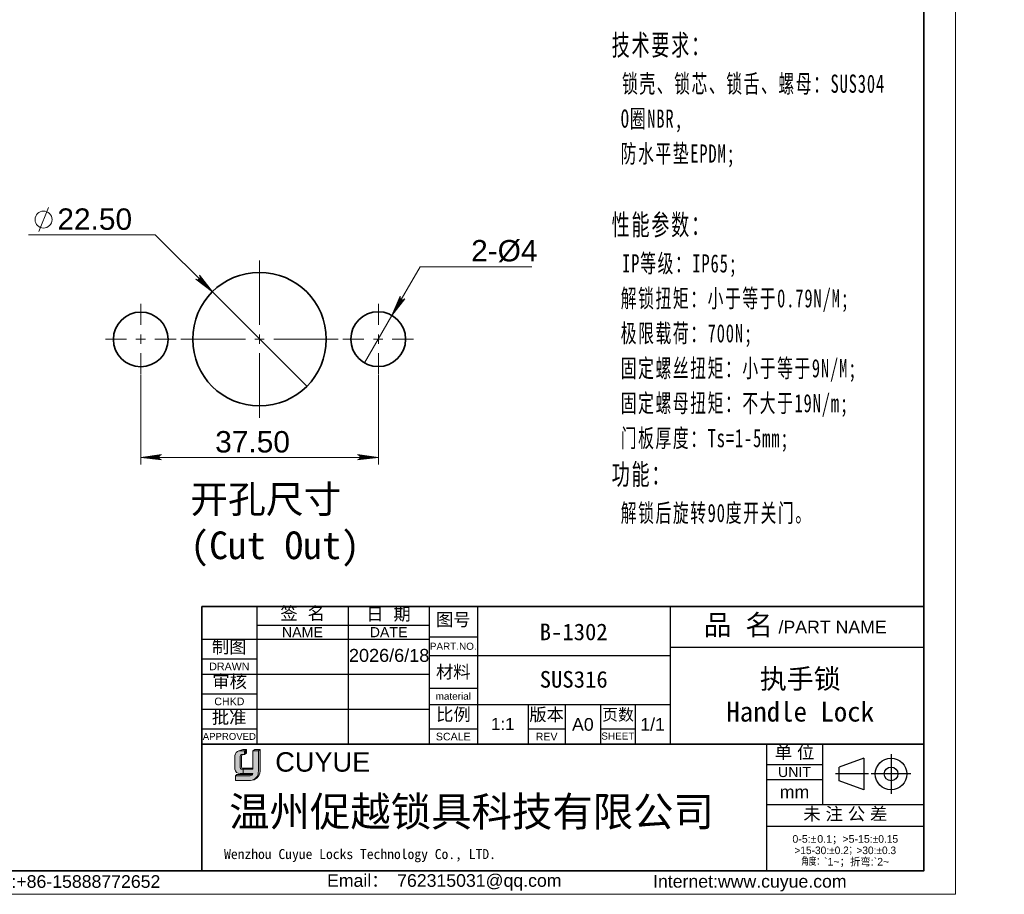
# Model space of a CAD drawing. Header units: millimetres. Extents: x 1769 to 2159, y 1684 to 1953.
# Tile 5 of 9: x 1960 to 2159, y 1684 to 1861. Entities that reach past the tile are written whole.
import ezdxf

# ---------------------------------------------------------------- set-up
doc = ezdxf.new("R2010")
doc.units = ezdxf.units.MM
for name, color, linetype, lineweight in [('0007', 7, 'Continuous', 5), ('实线层', 7, 'Continuous', 25), ('尺寸线层', 3, 'Continuous', 18), ('粗实线层', 7, 'Continuous', 35), ('细实线层', 3, 'Continuous', 18)]:
    doc.layers.add(name, color=color, linetype=linetype, lineweight=lineweight)
for name, color, linetype in [('PDF2_几何图形', 7, 'Continuous'), ('PDF2_实体填充', 7, 'Continuous'), ('PDF2_文字', 7, 'Continuous')]:
    doc.layers.add(name, color=color, linetype=linetype)
doc.styles.add('ARIAL', font='arial.ttf')
doc.styles.add('PDF Arial', font='arial.ttf')
doc.styles.get("Standard").update_dxf_attribs({"font": 'arial.ttf'})
doc.styles.add('TEXTSTYLE_2', font='arial.ttf')
doc.styles.add('TEXTSTYLE_3', font='arial.ttf')
doc.styles.add('TEXTSTYLE_4', font='arial.ttf')
doc.styles.add('标准', font='txt', dxfattribs={"width": 0.667})

msp = doc.modelspace()

# ---------------------------------------------------------------- hatches: boundary and pattern name
at = {"layer": '实线层'}
h = msp.add_hatch(color=30, dxfattribs=at)
edge = h.paths.add_edge_path(flags=0)
edge.add_arc((2005.034259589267, 1711.982989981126), 0.3658501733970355, 103.89623382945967, 180.1196323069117, ccw=False)
edge.add_line((2004.946395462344, 1712.338132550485), (2005.518422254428, 1712.338132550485))
edge.add_line((2005.518422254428, 1712.338132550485), (2005.518422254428, 1713.120903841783))
edge.add_line((2005.518422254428, 1713.120903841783), (2004.368836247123, 1713.120903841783))
edge.add_arc((2004.729041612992, 1712.04127228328), 1.138135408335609, 108.4506221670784, 173.4013944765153)
edge.add_line((2003.598445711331, 1712.172058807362), (2003.598445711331, 1709.407717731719))
edge.add_arc((2004.572315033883, 1709.498444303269), 0.9780862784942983, 185.3223660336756, 272.7233690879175)
edge.add_line((2004.618787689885, 1708.521462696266), (2005.23166471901, 1708.521462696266))
edge.add_line((2005.231664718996, 1708.521462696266), (2005.231664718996, 1709.407717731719))
edge.add_line((2005.231664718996, 1709.407717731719), (2004.955768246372, 1709.407717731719))
edge.add_arc((2004.932762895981, 1709.671288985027), 0.2645733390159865, 177.6597996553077, 274.98831874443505, ccw=False)
edge.add_line((2004.668410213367, 1709.682092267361), (2004.668410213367, 1711.982226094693))
h = msp.add_hatch(color=256, dxfattribs=at)
h.paths.add_polyline_path([(2005.204935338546, 1713.35372875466), (2004.368836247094, 1713.120903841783), (2005.518422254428, 1713.120903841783), (2005.913792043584, 1713.35372875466)], flags=0)
h.paths.add_polyline_path([(2007.202288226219, 1713.120903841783), (2008.322235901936, 1713.120903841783), (2008.651377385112, 1713.35372875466), (2007.615123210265, 1713.35372875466)], flags=0)
h = msp.add_hatch(color=256, dxfattribs=at)
edge = h.paths.add_edge_path(flags=0)
edge.add_line((2004.932245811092, 1709.841264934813), (2004.932245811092, 1711.982226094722))
edge.add_arc((2005.298095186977, 1711.982989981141), 0.3658501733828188, 103.89623382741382, 180.1196323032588, ccw=False)
edge.add_line((2005.210231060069, 1712.338132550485), (2004.946395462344, 1712.338132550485))
edge.add_arc((2005.034259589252, 1711.982989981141), 0.3658501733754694, 103.8962338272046, 180.1196323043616)
edge.add_line((2004.668410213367, 1711.982226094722), (2004.668410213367, 1709.682092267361))
edge.add_arc((2004.932762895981, 1709.671288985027), 0.264573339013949, 177.6597996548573, 274.9883187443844)
edge.add_line((2004.955768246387, 1709.407717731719), (2007.202288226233, 1709.407717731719))
edge.add_line((2007.202288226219, 1709.407717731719), (2007.202288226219, 1709.630437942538))
edge.add_line((2007.202288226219, 1709.630437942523), (2005.101098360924, 1709.630437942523))
edge.add_arc((2005.140118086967, 1709.834720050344), 0.2079752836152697, 178.1966309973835, 259.1862447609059, ccw=False)
msp.add_hatch(color=256, dxfattribs=at).paths.add_polyline_path([(2005.518422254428, 1712.338132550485), (2005.913792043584, 1712.638545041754), (2005.913792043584, 1713.35372875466), (2005.518422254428, 1713.120903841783)], flags=0)
h = msp.add_hatch(color=256, dxfattribs=at)
edge = h.paths.add_edge_path(flags=0)
edge.add_line((2008.651377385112, 1713.35372875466), (2008.322235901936, 1713.120903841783))
edge.add_line((2008.322235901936, 1713.120903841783), (2008.322235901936, 1709.016500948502))
edge.add_arc((2006.464609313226, 1708.944047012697), 1.859039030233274, -71.74154242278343, 2.2336036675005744, ccw=False)
edge.add_arc((2006.739030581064, 1709.066648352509), 1.913004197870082, 279.2658368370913, 358.4978790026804)
edge.add_line((2008.651377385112, 1709.016500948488), (2008.651377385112, 1713.35372875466))
h = msp.add_hatch(color=256, dxfattribs=at)
edge = h.paths.add_edge_path(flags=0)
edge.add_line((2003.957638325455, 1708.310860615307), (2003.722151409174, 1708.051699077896))
edge.add_line((2003.722151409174, 1708.05169907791), (2006.643697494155, 1708.05169907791))
edge.add_arc((2006.536660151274, 1708.745964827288), 0.7024684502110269, 278.7644802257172, 323.8869948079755)
edge.add_line((2007.104153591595, 1708.331944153), (2003.957638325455, 1708.310860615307))
at = {"layer": '尺寸线层'}
h = msp.add_hatch(color=179, dxfattribs=at)
edge = h.paths.add_edge_path(flags=0)
edge.add_line((2008.322235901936, 1713.120903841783), (2007.202288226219, 1713.120903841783))
edge.add_line((2007.202288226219, 1713.120903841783), (2007.202288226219, 1709.407717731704))
edge.add_line((2007.202288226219, 1709.407717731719), (2005.231664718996, 1709.407717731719))
edge.add_line((2005.231664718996, 1709.407717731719), (2005.231664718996, 1708.521462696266))
edge.add_line((2005.231664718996, 1708.521462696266), (2007.202288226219, 1708.521462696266))
edge.add_arc((2006.536660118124, 1708.745964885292), 0.7024685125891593, 278.7644821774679, 341.36184450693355, ccw=False)
edge.add_line((2006.643697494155, 1708.05169907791), (2003.722151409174, 1708.05169907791))
edge.add_line((2003.722151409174, 1708.05169907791), (2003.722151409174, 1707.153919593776))
edge.add_line((2003.722151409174, 1707.153919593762), (2006.706568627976, 1707.153919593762))
edge.add_arc((2006.739030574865, 1709.066647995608), 1.913003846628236, 269.0276957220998, 279.2658387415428)
edge.add_arc((2006.464609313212, 1708.944047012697), 1.85903903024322, 288.258457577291, 362.2336036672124)
edge.add_line((2008.322235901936, 1709.016500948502), (2008.322235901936, 1713.120903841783))

# ---------------------------------------------------------------- linework, layer by layer
for p, q in [((1996.93133098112, 1742.238329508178), (1996.93133098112, 1714.820508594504)), ((2007.991570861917, 1742.236406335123), (2007.991570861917, 1714.483897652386)), ((2026.424971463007, 1742.236406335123), (2026.424971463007, 1714.483897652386)), ((2042.809262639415, 1742.260077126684), (2042.809262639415, 1714.405160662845)), ((2042.81021644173, 1742.236406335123), (2042.81021644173, 1714.483897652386)), ((2052.538001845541, 1742.260077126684), (2052.538001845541, 1714.405160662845)), ((2091.449370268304, 1742.237473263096), (2091.449370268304, 1714.382556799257)), ((2091.452958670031, 1742.260077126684), (2091.452958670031, 1714.405160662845)), ((2007.991570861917, 1738.44731843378), (2042.81021644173, 1738.44731843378)), ((1996.93153050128, 1735.682308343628), (2042.81021644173, 1735.682308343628)), ((2042.809262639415, 1736.115610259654), (2052.538001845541, 1736.115610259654)), ((2091.449370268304, 1734.044850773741), (2142.688892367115, 1734.044850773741)), ((1996.93153050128, 1731.688404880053), (2007.991570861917, 1731.688404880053)), ((2042.809262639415, 1732.326522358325), (2091.452958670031, 1732.326522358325)), ((1996.93153050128, 1728.616171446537), (2042.81021644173, 1728.616171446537)), ((2042.809262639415, 1725.77242436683), (2052.538001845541, 1725.77242436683)), ((1996.93153050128, 1724.622267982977), (2007.991570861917, 1724.622267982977)), ((2042.809262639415, 1722.495375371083), (2091.452958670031, 1722.495375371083)), ((2062.778779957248, 1722.495375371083), (2062.778779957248, 1714.405160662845)), ((2070.254547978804, 1722.495375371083), (2070.254547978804, 1714.405160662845)), ((2077.423092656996, 1722.495375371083), (2077.423092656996, 1714.405160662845)), ((2084.386821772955, 1722.495375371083), (2084.386821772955, 1714.405160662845)), ((1996.93153050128, 1721.550034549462), (2042.81021644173, 1721.550034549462)), ((1996.93153050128, 1717.556131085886), (2007.991570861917, 1717.556131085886)), ((2042.809262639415, 1717.579801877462), (2052.538001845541, 1717.579801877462)), ((2062.778779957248, 1717.579801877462), (2070.254547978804, 1717.579801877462)), ((2077.423092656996, 1717.579801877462), (2084.386821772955, 1717.579801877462)), ((2091.449370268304, 1714.405160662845), (2091.452958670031, 1714.405160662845)), ((2110.942579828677, 1714.483897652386), (2110.942579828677, 1688.984810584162)), ((2110.942679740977, 1714.475682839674), (2110.942679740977, 1688.874187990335)), ((2122.207535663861, 1714.475682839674), (2122.207535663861, 1702.28915688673)), ((2136.077105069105, 1712.459628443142), (2136.077105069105, 1704.439427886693)), ((2110.942679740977, 1710.379371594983), (2122.207535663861, 1710.379371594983)), ((2130.592135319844, 1711.638818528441), (2125.588003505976, 1709.826722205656)), ((2125.588003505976, 1707.072334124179), (2125.588003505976, 1709.826722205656)), ((2130.592135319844, 1711.638818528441), (2130.592135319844, 1705.260237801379)), ((2131.498456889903, 1708.44952816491), (2124.879650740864, 1708.44952816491)), ((2140.087205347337, 1708.44952816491), (2132.067004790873, 1708.44952816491)), ((2110.942679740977, 1707.307138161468), (2122.207535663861, 1707.307138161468)), ((2130.592135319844, 1705.260237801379), (2125.588003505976, 1707.072334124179)), ((2110.942679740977, 1702.28915688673), (2142.689091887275, 1702.28915688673)), ((2110.942679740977, 1697.88562229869), (2142.689091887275, 1697.88562229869))]:
    msp.add_line(p, q)
for radius in [3.18929036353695, 1.377194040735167]:
    msp.add_circle((2136.077105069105, 1708.44952816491), radius)
at = {"layer": '0007'}
for p, q in [((2003.598445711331, 1709.407717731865), (2003.598445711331, 1712.17205880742)), ((2004.368836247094, 1713.120903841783), (2005.204935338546, 1713.35372875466)), ((2004.368836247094, 1713.120903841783), (2005.518422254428, 1713.120903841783)), ((2004.668410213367, 1709.682092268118), (2004.668410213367, 1711.982226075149)), ((2004.932245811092, 1709.841264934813), (2004.932245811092, 1711.982226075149)), ((2004.946395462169, 1712.338132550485), (2005.518422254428, 1712.338132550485)), ((2005.204935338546, 1713.35372875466), (2005.913792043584, 1713.35372875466)), ((2005.518422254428, 1713.120903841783), (2005.913792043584, 1713.35372875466)), ((2005.518422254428, 1712.338132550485), (2005.518422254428, 1713.120903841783)), ((2005.518422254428, 1712.338132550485), (2005.913792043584, 1712.638545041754)), ((2005.913792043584, 1712.638545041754), (2005.913792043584, 1713.35372875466)), ((2007.202288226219, 1713.120903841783), (2007.615123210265, 1713.35372875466)), ((2007.202288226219, 1713.120903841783), (2008.322235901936, 1713.120903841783)), ((2007.202288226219, 1709.407717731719), (2007.202288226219, 1713.120903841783)), ((2007.615123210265, 1713.35372875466), (2008.651377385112, 1713.35372875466)), ((2008.322235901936, 1713.120903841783), (2008.651377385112, 1713.35372875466)), ((2008.322235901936, 1713.120903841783), (2008.322235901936, 1709.016500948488)), ((2008.651377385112, 1713.35372875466), (2008.651377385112, 1709.016500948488)), ((2003.722151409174, 1708.05169907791), (2003.957638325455, 1708.310860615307)), ((2003.722151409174, 1707.153919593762), (2003.722151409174, 1708.05169907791)), ((2003.722151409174, 1708.05169907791), (2006.643697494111, 1708.05169907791)), ((2003.957638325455, 1708.310860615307), (2007.104153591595, 1708.331944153)), ((2004.618787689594, 1708.521462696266), (2007.202288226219, 1708.521462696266)), ((2004.955768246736, 1709.407717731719), (2007.202288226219, 1709.407717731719)), ((2005.101098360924, 1709.630437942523), (2007.202288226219, 1709.630437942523)), ((2005.231664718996, 1709.407717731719), (2005.231664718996, 1708.521462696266)), ((2003.722151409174, 1707.153919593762), (2006.706568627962, 1707.153919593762))]:
    msp.add_line(p, q, dxfattribs=at)
for centre, radius, start, end in [((2004.72904179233, 1712.041272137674), 1.138135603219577, 108.4506284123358, 173.4013882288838), ((2005.034259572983, 1711.982989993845), 0.3658501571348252, 103.8962318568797, 180.1196373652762), ((2005.298095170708, 1711.982989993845), 0.3658501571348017, 103.8962318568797, 180.1196373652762), ((2005.140118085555, 1709.834720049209), 0.2079752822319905, 178.1966306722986, 259.1862450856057), ((2004.572314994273, 1709.498444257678), 0.9780862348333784, 185.3223635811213, 272.7233715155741), ((2004.932762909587, 1709.671288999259), 0.2645733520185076, 177.6598026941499, 274.988315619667), ((2006.536660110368, 1708.745964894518), 0.7024685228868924, 278.7644826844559, 341.3618439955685), ((2006.739030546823, 1709.066648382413), 1.913004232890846, 269.02769675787, 358.4978781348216), ((2006.464609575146, 1708.944046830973), 1.859038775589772, 288.2424993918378, 2.23360957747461)]:
    msp.add_arc(centre, radius, start, end, dxfattribs=at)
at = {"layer": 'PDF2_几何图形', "color": 3, "lineweight": 18}
for points in [[(1963.988282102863, 1817.931135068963), (1965.956303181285, 1822.755960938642)], [(2029.758276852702, 1791.458077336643), (2035.281432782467, 1800.980759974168), (2040.995042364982, 1810.820865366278), (2063.532057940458, 1810.820865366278)], [(1984.557276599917, 1788.91869529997), (1984.557276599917, 1770.889082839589)], [(2032.551597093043, 1788.91869529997), (2032.551597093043, 1770.889082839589)], [(1984.557276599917, 1772.349227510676), (2032.551597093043, 1772.349227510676)]]:
    msp.add_lwpolyline(points, dxfattribs=at)
at = {"layer": 'PDF2_几何图形', "lineweight": 18}
msp.add_lwpolyline([(2018.077119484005, 1786.696736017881), (1999.031754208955, 1805.742101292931), (1987.477565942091, 1817.296289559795), (1961.893291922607, 1817.296289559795)], dxfattribs=at)
at = {"layer": 'PDF2_几何图形', "color": 1, "lineweight": 18}
for points in [[(2008.55443684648, 1812.090556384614), (2008.55443684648, 1799.076223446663), (2008.55443684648, 1805.742101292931)], [(1977.447006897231, 1796.219418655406), (1981.70047180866, 1796.219418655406)], [(1983.605008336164, 1796.219418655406), (1985.509544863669, 1796.219418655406)], [(1987.414081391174, 1796.219418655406), (1991.731030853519, 1796.219418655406)], [(1992.683299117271, 1796.219418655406), (2005.697632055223, 1796.219418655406)], [(2007.602168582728, 1796.219418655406), (2009.506705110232, 1796.219418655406)], [(2011.411241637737, 1796.219418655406), (2024.425574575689, 1796.219418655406)], [(2025.377842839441, 1796.219418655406), (2029.631307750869, 1796.219418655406)], [(2031.535844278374, 1796.219418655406), (2033.440380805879, 1796.219418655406)], [(2035.344917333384, 1796.219418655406), (2039.661866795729, 1796.219418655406)], [(2008.55443684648, 1786.696736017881), (2008.55443684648, 1793.362613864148), (2008.55443684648, 1780.348280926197)]]:
    msp.add_lwpolyline(points, dxfattribs=at)
at = {"layer": 'PDF2_几何图形', "lineweight": 18}
for points in [[(1999.031754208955, 1805.742101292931), (1996.492372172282, 1808.916328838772), (1996.428887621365, 1809.106782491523)], [(1999.031754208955, 1805.742101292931), (1995.667073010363, 1808.344967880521), (1995.857526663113, 1808.281483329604)], [(1999.031754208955, 1805.742101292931), (1995.857526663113, 1808.281483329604), (1995.984495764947, 1808.217998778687)], [(1999.031754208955, 1805.742101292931), (1995.984495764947, 1808.217998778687), (1996.174949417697, 1808.217998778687)], [(1999.031754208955, 1805.742101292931), (1996.174949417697, 1808.217998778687), (1996.301918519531, 1808.344967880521)], [(1999.031754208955, 1805.742101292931), (1996.301918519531, 1808.344967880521), (1996.428887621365, 1808.471936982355)], [(1999.031754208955, 1805.742101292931), (1996.428887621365, 1808.471936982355), (1996.555856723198, 1808.598906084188)], [(1999.031754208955, 1805.742101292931), (1996.555856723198, 1808.789359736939), (1996.492372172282, 1808.916328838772)], [(1999.031754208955, 1805.742101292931), (1996.555856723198, 1808.598906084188), (1996.555856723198, 1808.789359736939)], [(2035.281432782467, 1800.980759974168), (2036.932031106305, 1804.916802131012), (2036.932031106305, 1804.726348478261)], [(2035.281432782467, 1800.980759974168), (2036.932031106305, 1804.726348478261), (2036.932031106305, 1804.535894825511)], [(2035.281432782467, 1800.980759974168), (2036.932031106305, 1804.535894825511), (2036.995515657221, 1804.408925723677)], [(2035.281432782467, 1800.980759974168), (2036.995515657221, 1804.408925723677), (2037.059000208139, 1804.281956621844)], [(2035.281432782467, 1800.980759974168), (2037.757330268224, 1804.281956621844), (2037.884299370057, 1804.345441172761)], [(2035.281432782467, 1800.980759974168), (2037.566876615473, 1804.15498752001), (2037.757330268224, 1804.281956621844)], [(2035.281432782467, 1800.980759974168), (2037.059000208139, 1804.281956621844), (2037.249453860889, 1804.15498752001)], [(2035.281432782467, 1800.980759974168), (2037.439907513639, 1804.15498752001), (2037.566876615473, 1804.15498752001)], [(2035.281432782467, 1800.980759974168), (2037.249453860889, 1804.15498752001), (2037.439907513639, 1804.15498752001)]]:
    msp.add_lwpolyline(points, close=True, dxfattribs=at)
at = {"layer": 'PDF2_几何图形', "color": 1, "lineweight": 18}
for points in [[(1984.557276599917, 1803.329688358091), (1984.557276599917, 1799.076223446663)], [(2032.551597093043, 1803.329688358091), (2032.551597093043, 1799.076223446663)], [(1984.557276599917, 1797.171686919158), (1984.557276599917, 1795.267150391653)], [(2008.55443684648, 1797.171686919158), (2008.55443684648, 1795.267150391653)], [(2032.551597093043, 1797.171686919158), (2032.551597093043, 1795.267150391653)], [(1984.557276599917, 1793.362613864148), (1984.557276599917, 1789.10914895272)], [(2032.551597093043, 1793.362613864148), (2032.551597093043, 1789.10914895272)]]:
    msp.add_lwpolyline(points, close=True, dxfattribs=at)
at = {"layer": 'PDF2_几何图形', "color": 3, "lineweight": 18}
for points in [[(1984.557276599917, 1772.349227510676), (1988.620287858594, 1772.857103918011), (1988.747256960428, 1772.920588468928)], [(1984.557276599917, 1772.349227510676), (1988.429834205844, 1772.730134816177), (1988.620287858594, 1772.857103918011)], [(1984.557276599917, 1772.349227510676), (1988.30286510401, 1772.603165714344), (1988.429834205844, 1772.730134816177)], [(1984.557276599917, 1772.349227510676), (1988.30286510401, 1772.47619661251), (1988.30286510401, 1772.603165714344)], [(1984.557276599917, 1772.349227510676), (1988.30286510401, 1772.28574295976), (1988.30286510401, 1772.47619661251)], [(1984.557276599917, 1772.349227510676), (1988.30286510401, 1772.095289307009), (1988.30286510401, 1772.28574295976)], [(1984.557276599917, 1772.349227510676), (1988.429834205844, 1771.968320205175), (1988.30286510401, 1772.095289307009)], [(1984.557276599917, 1772.349227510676), (1988.620287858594, 1771.904835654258), (1988.429834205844, 1771.968320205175)], [(1984.557276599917, 1772.349227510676), (1988.747256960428, 1771.841351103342), (1988.620287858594, 1771.904835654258)], [(2032.551597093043, 1772.349227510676), (2028.361616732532, 1772.920588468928), (2028.488585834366, 1772.857103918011)], [(2032.551597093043, 1772.349227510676), (2028.488585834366, 1771.904835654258), (2028.361616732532, 1771.841351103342)], [(2032.551597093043, 1772.349227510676), (2028.488585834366, 1772.857103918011), (2028.679039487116, 1772.730134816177)], [(2032.551597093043, 1772.349227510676), (2028.679039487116, 1771.968320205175), (2028.488585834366, 1771.904835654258)], [(2032.551597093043, 1772.349227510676), (2028.679039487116, 1772.730134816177), (2028.80600858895, 1772.603165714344)], [(2032.551597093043, 1772.349227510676), (2028.80600858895, 1772.095289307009), (2028.679039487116, 1771.968320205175)], [(2032.551597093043, 1772.349227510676), (2028.80600858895, 1772.603165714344), (2028.869493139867, 1772.47619661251)], [(2032.551597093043, 1772.349227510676), (2028.869493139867, 1772.28574295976), (2028.80600858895, 1772.095289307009)], [(2032.551597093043, 1772.349227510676), (2028.869493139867, 1772.47619661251), (2028.869493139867, 1772.28574295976)]]:
    msp.add_lwpolyline(points, close=True, dxfattribs=at)
msp.add_circle((1964.94396876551, 1820.340129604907), 1.71066789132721, dxfattribs=at)
at = {"layer": 'PDF2_几何图形', "lineweight": 35}
for centre, radius in [((2008.545675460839, 1796.208034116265), 13.48674249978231), ((1984.562056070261, 1796.154780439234), 5.517480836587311), ((2032.523149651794, 1796.208004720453), 5.533583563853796)]:
    msp.add_circle(centre, radius, dxfattribs=at)
at = {"layer": 'PDF2_实体填充', "lineweight": 0, "transparency": 33554559}
for points in [[(1999.031754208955, 1805.742101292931), (1996.492372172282, 1808.916328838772), (1996.428887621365, 1809.106782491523)], [(1999.031754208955, 1805.742101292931), (1995.667073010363, 1808.344967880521), (1995.857526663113, 1808.281483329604)], [(1999.031754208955, 1805.742101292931), (1995.857526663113, 1808.281483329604), (1995.984495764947, 1808.217998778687)], [(1999.031754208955, 1805.742101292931), (1995.984495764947, 1808.217998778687), (1996.174949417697, 1808.217998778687)], [(1999.031754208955, 1805.742101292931), (1996.174949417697, 1808.217998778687), (1996.301918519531, 1808.344967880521)], [(1999.031754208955, 1805.742101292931), (1996.301918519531, 1808.344967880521), (1996.428887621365, 1808.471936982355)], [(1999.031754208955, 1805.742101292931), (1996.428887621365, 1808.471936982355), (1996.555856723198, 1808.598906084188)], [(1999.031754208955, 1805.742101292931), (1996.555856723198, 1808.789359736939), (1996.492372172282, 1808.916328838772)], [(1999.031754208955, 1805.742101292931), (1996.555856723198, 1808.598906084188), (1996.555856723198, 1808.789359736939)], [(2035.281432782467, 1800.980759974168), (2036.932031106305, 1804.916802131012), (2036.932031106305, 1804.726348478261)], [(2035.281432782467, 1800.980759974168), (2036.932031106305, 1804.726348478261), (2036.932031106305, 1804.535894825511)], [(2035.281432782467, 1800.980759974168), (2036.932031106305, 1804.535894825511), (2036.995515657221, 1804.408925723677)], [(2035.281432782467, 1800.980759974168), (2036.995515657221, 1804.408925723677), (2037.059000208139, 1804.281956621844)], [(2035.281432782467, 1800.980759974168), (2037.757330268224, 1804.281956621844), (2037.884299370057, 1804.345441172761)], [(2035.281432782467, 1800.980759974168), (2037.566876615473, 1804.15498752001), (2037.757330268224, 1804.281956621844)], [(2035.281432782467, 1800.980759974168), (2037.059000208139, 1804.281956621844), (2037.249453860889, 1804.15498752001)], [(2035.281432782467, 1800.980759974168), (2037.439907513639, 1804.15498752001), (2037.566876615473, 1804.15498752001)], [(2035.281432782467, 1800.980759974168), (2037.249453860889, 1804.15498752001), (2037.439907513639, 1804.15498752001)]]:
    msp.add_solid(points, dxfattribs=at)
at = {"layer": 'PDF2_实体填充', "color": 3, "lineweight": 0, "transparency": 33554559}
for points in [[(1984.557276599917, 1772.349227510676), (1988.620287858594, 1772.857103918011), (1988.747256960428, 1772.920588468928)], [(1984.557276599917, 1772.349227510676), (1988.429834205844, 1772.730134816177), (1988.620287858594, 1772.857103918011)], [(1984.557276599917, 1772.349227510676), (1988.30286510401, 1772.603165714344), (1988.429834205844, 1772.730134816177)], [(1984.557276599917, 1772.349227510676), (1988.30286510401, 1772.47619661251), (1988.30286510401, 1772.603165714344)], [(1984.557276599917, 1772.349227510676), (1988.30286510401, 1772.28574295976), (1988.30286510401, 1772.47619661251)], [(1984.557276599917, 1772.349227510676), (1988.30286510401, 1772.095289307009), (1988.30286510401, 1772.28574295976)], [(1984.557276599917, 1772.349227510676), (1988.429834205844, 1771.968320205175), (1988.30286510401, 1772.095289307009)], [(1984.557276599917, 1772.349227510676), (1988.620287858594, 1771.904835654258), (1988.429834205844, 1771.968320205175)], [(1984.557276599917, 1772.349227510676), (1988.747256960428, 1771.841351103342), (1988.620287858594, 1771.904835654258)], [(2032.551597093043, 1772.349227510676), (2028.361616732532, 1772.920588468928), (2028.488585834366, 1772.857103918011)], [(2032.551597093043, 1772.349227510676), (2028.488585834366, 1771.904835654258), (2028.361616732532, 1771.841351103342)], [(2032.551597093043, 1772.349227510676), (2028.488585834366, 1772.857103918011), (2028.679039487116, 1772.730134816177)], [(2032.551597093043, 1772.349227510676), (2028.679039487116, 1771.968320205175), (2028.488585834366, 1771.904835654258)], [(2032.551597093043, 1772.349227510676), (2028.679039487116, 1772.730134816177), (2028.80600858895, 1772.603165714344)], [(2032.551597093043, 1772.349227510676), (2028.80600858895, 1772.095289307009), (2028.679039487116, 1771.968320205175)], [(2032.551597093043, 1772.349227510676), (2028.80600858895, 1772.603165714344), (2028.869493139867, 1772.47619661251)], [(2032.551597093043, 1772.349227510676), (2028.869493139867, 1772.28574295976), (2028.80600858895, 1772.095289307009)], [(2032.551597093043, 1772.349227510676), (2028.869493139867, 1772.47619661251), (2028.869493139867, 1772.28574295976)]]:
    msp.add_solid(points, dxfattribs=at)
at = {"layer": '粗实线层'}
for p, q in [((1996.93153050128, 1714.483897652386), (2110.942579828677, 1714.483897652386)), ((2110.942679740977, 1714.475682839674), (2142.689091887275, 1714.475682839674))]:
    msp.add_line(p, q, dxfattribs=at)
msp.add_lwpolyline([(1791.719492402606, 1946.570678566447), (2142.689091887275, 1946.570678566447), (2142.689091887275, 1688.899718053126), (1791.719492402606, 1688.899718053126)], close=True, dxfattribs=at)
msp.add_lwpolyline([(2142.688892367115, 1742.237473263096), (2085.845798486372, 1742.237473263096), (1996.93153050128, 1742.236406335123), (1996.93153050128, 1688.874187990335)], dxfattribs=at)
at = {"layer": '细实线层'}
msp.add_lwpolyline([(1768.900690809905, 1952.971164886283), (2149.089578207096, 1952.971164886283), (2149.089578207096, 1684.150739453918), (1768.900690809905, 1684.150739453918)], close=True, dxfattribs=at)

# ---------------------------------------------------------------- texts
at = {"line_spacing_factor": 0.8999999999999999}
for s, insert, char_height, width, attachment_point, style in [('签  名', (2017.250664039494, 1742.140950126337), 2.560194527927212, 11.26085561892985, 2, 'TEXTSTYLE_2'), ('日  期', (2034.596114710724, 1742.00832634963), 2.560194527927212, 11.26085561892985, 2, 'TEXTSTYLE_2'), ('图号', (2047.673632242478, 1740.888028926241), 2.560194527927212, 7.500569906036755, 2, 'TEXTSTYLE_2'), ('{\\fSimSun|b0|i0|c0|p34;品 名}', (2105.245648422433, 1740.589894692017), 4.09631124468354, 15.00914041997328, 2, 'TEXTSTYLE_2'), ('/PART NAME', (2124.268631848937, 1739.382611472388), 2.560194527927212, 21.80448202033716, 2, 'TEXTSTYLE_3'), ('NAME', (2017.208271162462, 1738.088891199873), 2.04815562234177, 8.245920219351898, 2, 'TEXTSTYLE_3'), ('DATE', (2034.617593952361, 1738.088891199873), 2.04815562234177, 7.613961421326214, 2, 'TEXTSTYLE_3'), ('制图', (2002.428993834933, 1735.38826938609), 2.560194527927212, 7.500569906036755, 2, 'TEXTSTYLE_2'), ('PART.NO.', (2047.673632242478, 1734.937920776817), 1.433708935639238, 9.439027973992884, 2, 'TEXTSTYLE_3'), ('DRAWN', (2002.461550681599, 1730.920346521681), 1.536116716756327, 8.09173750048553, 2, 'TEXTSTYLE_3'), ('材料', (2047.673632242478, 1730.329570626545), 2.560194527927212, 7.500569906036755, 2, 'TEXTSTYLE_2'), ('审核', (2002.519628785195, 1728.392652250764), 2.560194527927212, 7.500569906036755, 2, 'TEXTSTYLE_2'), ('CHKD', (2002.461550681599, 1723.854209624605), 1.536116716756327, 6.070230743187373, 2, 'TEXTSTYLE_3'), ('material', (2047.673632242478, 1724.85075433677), 1.433708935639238, 8.99665681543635, 2, 'TEXTSTYLE_3'), ('比例', (2047.716204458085, 1721.743077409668), 2.560194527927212, 7.500569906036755, 2, 'TEXTSTYLE_2'), ('版本', (2066.516663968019, 1721.726951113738), 2.560194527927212, 7.500569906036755, 2, 'TEXTSTYLE_2'), ('页数', (2080.941707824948, 1721.582470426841), 2.355378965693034, 6.900524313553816, 2, 'TEXTSTYLE_2'), ('批准', (2002.41530892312, 1721.156626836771), 2.560194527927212, 7.500569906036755, 2, 'TEXTSTYLE_2'), ('A0', (2073.8388203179, 1719.730365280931), 2.560194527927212, 3.760285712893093, 2, 'TEXTSTYLE_2'), ('1/1', (2087.919890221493, 1719.730365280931), 2.560194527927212, 5.640428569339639, 2, 'TEXTSTYLE_2'), ('APPROVED', (2002.461550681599, 1716.711266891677), 1.382505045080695, 10.71055953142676, 2, 'TEXTSTYLE_3'), ('SCALE', (2047.673632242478, 1716.760539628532), 1.536116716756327, 7.02387941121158, 2, 'TEXTSTYLE_3'), ('REV', (2066.516663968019, 1716.760539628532), 1.536116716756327, 3.332191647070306, 2, 'TEXTSTYLE_4'), ('SHEET', (2080.904957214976, 1716.81174351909), 1.433708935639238, 5.923896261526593, 2, 'TEXTSTYLE_4'), ('单 位', (2116.575107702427, 1714.0963806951), 2.560194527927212, 9.380712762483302, 2, 'TEXTSTYLE_2'), ('CUYUE', (2011.727778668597, 1712.830674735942), 3.922500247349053, 43.70943133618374, 1, 'TEXTSTYLE_2'), ('UNIT', (2116.575107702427, 1709.867332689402), 2.04815562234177, 6.662216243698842, 2, 'TEXTSTYLE_3'), ('mm', (2116.575107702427, 1706.078244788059), 2.560194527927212, 5.938889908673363, 2, 'TEXTSTYLE_3'), ('未 注 公 差', (2126.833751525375, 1701.67090908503), 2.560194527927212, 20.64156838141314, 2, 'TEXTSTYLE_2'), ('0-5:{\\Fgdt,gbcbig.shx;`\\fsimsun|b0|i0|c0|p34;\\W0.16667; \\farial|b0|i0|c0|p34;\\W1;0.1\\fsimsun|b0|i0|c0|p34;；}>5-15:{\\Fgdt,gbcbig.shx;`0.15\\P>15-30:`0.2；>30:`0.3\\P角度：}`1~{\\fsimsun|b0|i0|c0|p34;；折弯}:`2~', (2126.815885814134, 1696.093486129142), 1.533050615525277, 31.1637678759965, 2, 'TEXTSTYLE_2'), ('{\\fsimsun|b0|i0|c134|p34;\\C0;Wenzhou Cuyue Locks Technology Co., LTD.}', (2001.393636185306, 1693.283223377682), 2.017285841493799, 84.19980900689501, 1, 'TEXTSTYLE_3'), ('Tel:+86-15888772652', (1971.018794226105, 1688.009367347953), 2.555084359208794, 36.27100872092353, 2, 'TEXTSTYLE_3'), ('{\\C256;Email\\fSimSun|b0|i0|c0|p34;： \\farial|b0|i0|c0|p34;762315031@qq.com}', (2045.860237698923, 1688.215184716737), 2.555084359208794, 51.89457506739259, 2, 'TEXTSTYLE_3'), ('{\\C256;Internet:www.cuyue.com}', (2107.552889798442, 1688.048023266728), 2.555084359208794, 75.73738660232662, 2, 'TEXTSTYLE_3')]:
    msp.add_mtext(s, dxfattribs=dict(at, insert=insert, char_height=char_height, width=width, attachment_point=attachment_point, style=style))
at = {"attachment_point": 5}
for s, insert, char_height, width in [('{\\fFangSong|b0|i0|c134|p34;\\C3;B-1302}', (2071.993686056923, 1737.095165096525), 3.362143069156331, 64.85228070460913), ('{\\fFangSong|b0|i0|c134|p34;\\C3;SUS316}', (2071.993686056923, 1727.513086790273), 3.362143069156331, 64.85228070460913), ('1:1', (2057.658390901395, 1718.522458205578), 2.452880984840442, 17.06796351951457)]:
    msp.add_mtext(s, dxfattribs=dict(at, insert=insert, char_height=char_height, width=width))
at = {"insert": (2117.728575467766, 1724.297195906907), "char_height": 3.98593160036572, "width": 91.18425405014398, "attachment_point": 5, "style": 'ARIAL'}
msp.add_mtext('{\\fFangSong|b0|i0|c134|p34;执手锁\\PHandle Lock}', dxfattribs=at)
at = {"layer": 'PDF2_文字', "color": 3, "attachment_point": 7, "style": 'PDF Arial'}
for s, insert, char_height in [('22.50', (1967.733870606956, 1818.223676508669), 4.317135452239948), ('2-%%C4', (2051.279539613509, 1811.748252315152), 4.317135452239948), ('37.50', (1999.603115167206, 1773.276614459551), 4.317135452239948), ('{\\fSimSun|b0|i0|c134|p2;开孔尺寸\\P(Cut Out)}', (1994.578736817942, 1750.314289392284), 5.589554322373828)]:
    msp.add_mtext(s, dxfattribs=dict(at, insert=insert, char_height=char_height))
at = {"layer": '尺寸线层', "insert": (2079.650976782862, 1857.683832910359), "char_height": 3.677343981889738, "width": 119.5079466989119, "attachment_point": 1, "line_spacing_factor": 1.150569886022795, "style": '标准'}
msp.add_mtext('{\\H1.14286x;\\T1.1;技术要求：\\P \\H0.875x;锁壳、锁芯、锁舌、螺母：SUS304^I\\P O圈NBR,\\P 防水平垫EPDM;\\P\\P\\H1.14286x;性能参数：\\P \\H0.875x;IP等级：IP65;\\P 解锁扭矩：小于等于0.79N/M;\\P 极限载荷：700N;\\P 固定螺丝扭矩：小于等于9N/M;\\P 固定螺母扭矩：不大于19N/m;\\P 门板厚度：Ts=1-5mm;\\P\\H1.14286x;功能：\\P\\H0.87499x; 解锁后旋转90度开关门。}', dxfattribs=at)
at = {"layer": '尺寸线层', "insert": (2002.428109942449, 1703.834620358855), "char_height": 5.978871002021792, "width": 109.7595869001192, "attachment_point": 1}
msp.add_mtext('{\\fSimSun|b0|i0|c134|p2;\\C0;温州促越锁具科技有限公司}', dxfattribs=at)
at = {"layer": '细实线层', "insert": (2026.611762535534, 1733.685090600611), "char_height": 2.611404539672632, "attachment_point": 1}
msp.add_mtext('2026/6/18', dxfattribs=at)

doc.saveas('drawing.dxf')
